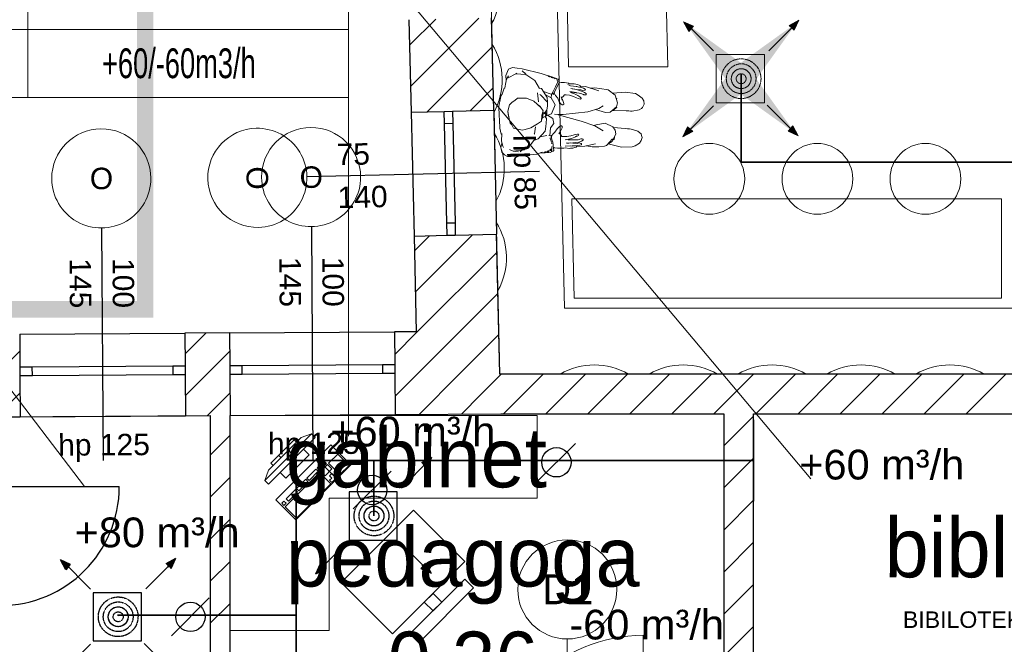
# Model space of a CAD drawing. Header units: millimetres. Extents: x -40063 to 512011, y 350190 to 687060.
# Tile 74 of 256: x 154459 to 160420, y 466942 to 470722. Entities that reach past the tile are written whole.
import ezdxf

# ---------------------------------------------------------------- set-up
doc = ezdxf.new("R2010")
doc.units = ezdxf.units.MM
doc.linetypes.add('DASHDOT', pattern=[1, 0.5, -0.25, 0, -0.25])
doc.linetypes.add('DASHED', pattern=[0.75, 0.5, -0.25])
doc.layers.get('0').update_dxf_attribs({"color": 8})
for name, color, linetype, lineweight in [('AP_nawiew N1', 5, 'Continuous', 35), ('AP_nawiew N2', 4, 'Continuous', 35), ('FLUID-BILANSE', 150, 'Continuous', 18), ('J_zakres opracowania', 226, 'DASHDOT', 30)]:
    doc.layers.add(name, color=color, linetype=linetype, lineweight=lineweight)
for name, color, linetype in [('Elementy Modelu - Strefy', 8, 'Continuous'), ('IS_opisy', 7, 'Continuous'), ('IS_urządzenia', 7, 'Continuous'), ('J_opis pomieszczeń', 8, 'Continuous'), ('Konstrukcja - Ściany zew', 8, 'Continuous'), ('Opisy - Teksty', 8, 'Continuous'), ('Wnętrze - Umeblowanie', 8, 'Continuous'), ('X_ref', 8, 'Continuous')]:
    doc.layers.add(name, color=color, linetype=linetype)
doc.styles.add('ARIAL NARROW', font='ARIALN.TTF', dxfattribs={"width": 0.8})
doc.styles.add('FDBES', font='simplex.shx')
doc.styles.add('GENERATED_STYLE_1', font='arial.ttf')
doc.styles.add('GENERATED_STYLE_2', font='txt')
doc.styles.add('Schedule-Header', font='arial.ttf')
doc.dimstyles.new('FDBES', dxfattribs={"dimscale": 50, "dimtxt": 4, "dimasz": 2.5, "dimexe": 0.8, "dimexo": 2, "dimgap": 1, "dimtad": 1, "dimdsep": 46, "dimtxsty": 'FDBES', "dimcen": 2.5, "dimclrd": 4, "dimclre": 5, "dimadec": 0, "dimazin": 0, "dimtfac": 1, "dimtmove": 0, "dimatfit": 3, "dimfxl": 1, "dimarcsym": 0})

# ---------------------------------------------------------------- blocks, each defined once
blk = doc.blocks.new('A$C641D9A09')
at = {"layer": 'IS_urządzenia', "color": 7}
blk.add_line((0, 0), (228.9, 228.9), dxfattribs=at)
blk.add_circle((114.4, 114.4), 88.9, dxfattribs=at)
blk = doc.blocks.new('A$C652FA4B4')
blk.add_blockref('A$C641D9A09', (0, 0))
blk = doc.blocks.new('fdgdfg')
at = {"layer": 'Elementy Modelu - Strefy', "linetype": 'Continuous', "lineweight": 0}
for p, q in [((-186460.5, 466239.9), (-186316.2, 460139.9)), ((-188070.2, 459888.8), (-189340.3, 459880.7))]:
    blk.add_line(p, q, dxfattribs=at)
at = {"layer": 'Elementy Modelu - Strefy', "color": 8, "linetype": 'Continuous', "lineweight": 0}
for p, q in [((-186316.2, 460139.9), (-181300.3, 460139.9)), ((-188070.2, 457519.9), (-188070.2, 459888.8)), ((-187950.2, 459889.5), (-186950.2, 459895.8)), ((-187950.2, 457639.9), (-187950.2, 459889.5)), ((-186950.2, 459895.8), (-184960.3, 459899.9)), ((-184960.3, 459899.9), (-184960.3, 457639.9)), ((-181300.3, 459899.9), (-184780.3, 459899.9)), ((-184780.3, 459899.9), (-184780.3, 457499.9))]:
    blk.add_line(p, q, dxfattribs=at)
at = {"layer": 'Konstrukcja - Ściany zew', "linetype": 'Continuous', "lineweight": 13}
for p, q in [((-186028.6, 464895.4), (-185925.5, 460539.9)), ((-185968.6, 464896.9), (-185900.1, 461999.7)), ((-185368.8, 464911.1), (-185299.9, 461999.7))]:
    blk.add_line(p, q, dxfattribs=at)
at = {"layer": 'Konstrukcja - Ściany zew', "linetype": 'Continuous'}
for p, q in [((-186867.1, 462284.9), (-186853.8, 461725)), ((-186863.4, 462130.2), (-186704.9, 462288.7)), ((-186857.5, 461881.5), (-186444.2, 462294.9)), ((-186354, 461736.9), (-186367.2, 462296.7)), ((-186757.2, 461727.3), (-186363.1, 462121.4)), ((-186496.5, 461733.5), (-186357.2, 461872.8)), ((-186853.8, 461725), (-186653.9, 461729.8)), ((-186853.8, 461725), (-186836.1, 460975.2)), ((-186653.9, 461729.8), (-186603.9, 461730.9)), ((-186653.9, 461729.8), (-186603.9, 461730.9)), ((-186652.1, 461654.8), (-186653.9, 461729.8)), ((-186603.9, 461730.9), (-186354, 461736.9)), ((-186603.9, 461730.9), (-186602.1, 461656)), ((-186354, 461736.9), (-186336.2, 460987.1)), ((-186602.1, 461656), (-186652.1, 461654.8)), ((-186637.9, 461055), (-186652.1, 461654.8)), ((-186602.1, 461656), (-186587.9, 461056.1)), ((-187484.6, 461335), (-186076.9, 461368.3)), ((-186637.9, 461055), (-186587.9, 461056.1)), ((-186636.1, 460980), (-186637.9, 461055)), ((-186587.9, 461056.1), (-186586.2, 460981.2)), ((-188727.4, 461024.5), (-188718.5, 459616.4)), ((-187457.4, 461032.5), (-187448.5, 459624.4)), ((-186586.2, 460981.2), (-186336.2, 460987.1)), ((-186316.2, 460139.9), (-186336.2, 460987.1)), ((-186836.1, 460975.2), (-186636.1, 460980)), ((-186836.1, 460975.2), (-186822.4, 460396.7)), ((-186834, 460886.8), (-186743.4, 460977.4)), ((-186828.1, 460638.2), (-186482.7, 460983.6)), ((-186636.1, 460980), (-186586.2, 460981.2)), ((-186636.1, 460980), (-186586.2, 460981.2)), ((-186818.7, 460393), (-186333.6, 460878.1)), ((-186689.5, 460267.7), (-186327.8, 460629.4)), ((-187953.4, 460389.5), (-186953.4, 460395.8)), ((-186822.4, 460396.7), (-186953.4, 460395.8)), ((-186953.4, 460395.8), (-186952.1, 460195.8)), ((-186952.5, 460259.2), (-186818.7, 460393)), ((-189223.4, 460381.5), (-188223.4, 460387.8)), ((-189223.4, 460381.5), (-189222.1, 460181.5)), ((-187953.4, 460389.5), (-188223.4, 460387.8)), ((-188223.4, 460387.8), (-188222.1, 460187.8)), ((-188222.6, 460261.9), (-188095.9, 460388.6)), ((-187953.4, 460389.5), (-187952.1, 460189.5)), ((-186560.3, 460142.3), (-186321.9, 460380.7)), ((-189570.5, 459932.2), (-189222.7, 460280)), ((-188221, 460009), (-187952.7, 460277.3)), ((-186950.9, 460006.2), (-186689.5, 460267.7)), ((-189147.1, 460182), (-189222.1, 460181.5)), ((-189222.1, 460181.5), (-189221.8, 460131.5)), ((-189222.1, 460181.5), (-189221.8, 460131.5)), ((-188297.1, 460187.3), (-189147.1, 460182)), ((-189146.8, 460132), (-189147.1, 460182)), ((-188222.1, 460187.8), (-188297.1, 460187.3)), ((-188297.1, 460187.3), (-188296.8, 460137.3)), ((-188222.1, 460187.8), (-188221.8, 460137.8)), ((-188222.1, 460187.8), (-188221.8, 460137.8)), ((-187877.1, 460190), (-187952.1, 460189.5)), ((-187952.1, 460189.5), (-187951.8, 460139.5)), ((-187952.1, 460189.5), (-187951.8, 460139.5)), ((-187027.1, 460195.4), (-187877.1, 460190)), ((-187876.8, 460140), (-187877.1, 460190)), ((-186952.1, 460195.8), (-187027.1, 460195.4)), ((-187027.1, 460195.4), (-187026.8, 460145.4)), ((-186952.1, 460195.8), (-186951.8, 460145.8)), ((-186952.1, 460195.8), (-186951.8, 460145.8)), ((-189221.8, 460131.5), (-189146.8, 460132)), ((-189221.8, 460131.5), (-189220.2, 459881.5)), ((-189146.8, 460132), (-188296.8, 460137.3)), ((-188296.8, 460137.3), (-188221.8, 460137.8)), ((-188221.8, 460137.8), (-188220.2, 459887.8)), ((-187951.8, 460139.5), (-187876.8, 460140)), ((-187951.8, 460139.5), (-187950.2, 459889.5)), ((-187876.8, 460140), (-187026.8, 460145.4)), ((-187026.8, 460145.4), (-186951.8, 460145.8)), ((-186951.8, 460145.8), (-186950.2, 459895.8)), ((-186805.9, 459896.7), (-186560.3, 460142.3)), ((-186431.1, 460016.9), (-186316, 460132.1)), ((-181300.3, 460139.9), (-186316.2, 460139.9)), ((-186316, 460132.1), (-186308.2, 460139.9)), ((-186293.6, 459899.9), (-186053.6, 460139.9)), ((-186039, 459899.9), (-185799, 460139.9)), ((-185784.5, 459899.9), (-185544.5, 460139.9)), ((-185529.9, 459899.9), (-185289.9, 460139.9)), ((-185275.4, 459899.9), (-185035.4, 460139.9)), ((-185020.8, 459899.9), (-184780.8, 460139.9)), ((-184766.3, 459899.9), (-184526.3, 460139.9)), ((-184511.7, 459899.9), (-184271.7, 460139.9)), ((-184257.1, 459899.9), (-184017.1, 460139.9)), ((-184002.6, 459899.9), (-183762.6, 460139.9)), ((-183748, 459899.9), (-183508, 460139.9)), ((-183493.5, 459899.9), (-183253.5, 460139.9)), ((-189367.6, 459880.6), (-189221.1, 460027.1)), ((-188086.7, 459888.7), (-187951.1, 460024.3)), ((-186549.7, 459898.4), (-186431.1, 460016.9)), ((-189570.2, 459879.3), (-189220.2, 459881.5)), ((-189220.2, 459881.5), (-188220.2, 459887.8)), ((-188220.2, 459887.8), (-188070.2, 459888.8)), ((-188070.2, 459888.8), (-188070.2, 457519.9)), ((-187950.2, 459889.5), (-186950.2, 459895.8)), ((-187950.2, 457639.9), (-187950.2, 459889.5)), ((-186950.2, 459895.8), (-186310.5, 459899.9)), ((-186310.5, 459899.9), (-184960.3, 459899.9)), ((-184960.3, 459899.9), (-184960.3, 457639.9)), ((-184960.3, 459705.9), (-184780.3, 459885.9)), ((-184780.3, 457499.9), (-184780.3, 459899.9)), ((-184780.3, 459899.9), (-181300.3, 459899.9)), ((-188070.2, 459650.6), (-187950.2, 459770.6)), ((-184960.3, 459451.3), (-184780.3, 459631.3)), ((-188070.2, 459396.1), (-187950.2, 459516.1)), ((-189340.3, 459459.9), (-188620.3, 459459.9)), ((-184960.3, 459196.8), (-184780.3, 459376.8)), ((-188070.2, 459141.5), (-187950.2, 459261.5)), ((-184960.3, 458942.2), (-184780.3, 459122.2)), ((-188070.2, 458886.9), (-187950.2, 459006.9)), ((-184960.3, 458687.6), (-184780.3, 458867.6)), ((-188070.2, 458632.4), (-187950.2, 458752.4)), ((-184960.3, 458433.1), (-184780.3, 458613.1))]:
    blk.add_line(p, q, dxfattribs=at)
at = {"layer": 'Konstrukcja - Ściany zew', "color": 8, "linetype": 'Continuous', "lineweight": 13}
for p, q in [((-185900.1, 461999.7), (-185299.9, 461999.7)), ((-185881.1, 461199.9), (-183279.9, 461199.9)), ((-185881.1, 461199.9), (-185866.9, 460599.9)), ((-183279.9, 461199.9), (-183279.9, 460599.9)), ((-185866.9, 460599.9), (-183279.9, 460599.9)), ((-185925.5, 460539.9), (-181300.3, 460539.9)), ((-185448.3, 457639.9), (-185448.3, 458559.9)), ((-185908.3, 458537.6), (-185908.3, 456919.9))]:
    blk.add_line(p, q, dxfattribs=at)
for centre in [(-185048.4, 461321.8), (-184394.5, 461321.8), (-183740.5, 461321.8)]:
    blk.add_circle(centre, 214.1, dxfattribs=at)
for centre, radius, start, end in [((-186723.9, 462458.7), 408.9, 330.97391, 31.73765), ((-186711.1, 461920.5), 408.9, 330.97391, 31.73765), ((-186698.4, 461382.4), 408.9, 330.97391, 31.73765), ((-186685.7, 460844.3), 408.9, 330.97391, 31.73765), ((-185745.1, 459787.1), 408.9, 59.61813, 120.38187), ((-185206.8, 459787.1), 408.9, 59.61813, 120.38187), ((-184668.6, 459787.1), 408.9, 59.61813, 120.38187), ((-184130.3, 459787.1), 408.9, 59.61813, 120.38187), ((-183592, 459787.1), 408.9, 59.61813, 120.38187), ((-185908.3, 458837.6), 300, 0, 180), ((-185908.3, 458837.6), 300, 180, 0), ((-185448.3, 457639.9), 920, 90, 180)]:
    blk.add_arc(centre, radius, start, end, dxfattribs=at)
at = {"layer": 'Konstrukcja - Ściany zew', "color": 251, "linetype": 'Continuous', "lineweight": 13}
for centre, start, end in [((-188729.3, 461324.5), 0.36185, 180.36185), ((-187784.6, 461327.9), 91.35578, 271.35578), ((-187784.6, 461327.9), 271.35578, 91.35578), ((-187459.3, 461332.5), 0.36185, 180.36185), ((-188729.3, 461324.5), 180.36185, 0.36185), ((-187459.3, 461332.5), 180.36185, 0.36185)]:
    blk.add_arc(centre, 300, start, end, dxfattribs=at)
at = {"layer": 'Konstrukcja - Ściany zew', "linetype": 'Continuous'}
blk.add_arc((-189340.3, 459459.9), 720, 270, 0, dxfattribs=at)
at = {"layer": 'Wnętrze - Umeblowanie', "color": 8, "linetype": 'Continuous', "lineweight": 13}
for p, q in [((-186280.8, 461947.5), (-186263.4, 461986.5)), ((-186278.6, 461917.1), (-186280.8, 461947.5)), ((-186264.8, 461945.3), (-186277.3, 461925.9)), ((-186267.2, 461932.2), (-186220.4, 461958.2)), ((-186263.4, 461986.5), (-186239.1, 461995.3)), ((-186212.4, 461992.5), (-186239.1, 461995.3)), ((-186214.6, 461960.7), (-186220.4, 461958.2)), ((-186220.4, 461958.2), (-186159.4, 461952.8)), ((-186212.4, 461992.5), (-186181.8, 461986.9)), ((-186067.3, 461958.9), (-186181.8, 461986.9)), ((-186161.6, 461957.7), (-186180.9, 461975.1)), ((-186164.5, 461966.3), (-186159.3, 461954)), ((-186161.6, 461957.7), (-186158, 461951.9)), ((-186105.8, 461917.6), (-186159.4, 461952.8)), ((-186067.3, 461958.9), (-185972.9, 461930)), ((-186023.1, 461944.3), (-186023.6, 461944.2)), ((-186023.6, 461944.2), (-186023.4, 461943.8)), ((-186023.4, 461943.8), (-186022.9, 461943)), ((-186023.1, 461944.3), (-186021.8, 461944.5)), ((-186021.2, 461941.8), (-186022.9, 461943)), ((-186021.8, 461944.5), (-186019.8, 461944.1)), ((-186021.5, 461943.6), (-186019.3, 461942.4)), ((-186021.2, 461941.8), (-186016.9, 461940)), ((-186016.9, 461943.2), (-186019.8, 461944.1)), ((-186016.5, 461941.3), (-186019.3, 461942.4)), ((-186014.6, 461942), (-186016.9, 461943.2)), ((-186015.2, 461941.2), (-186016.5, 461941.3)), ((-186014.6, 461942), (-186013.2, 461940.5)), ((-186013.1, 461940), (-186013.2, 461940.5)), ((-186285.5, 461871.3), (-186282.3, 461893.8)), ((-186282.3, 461893.8), (-186277.3, 461925.9)), ((-186076.8, 461869.1), (-186105.8, 461917.6)), ((-186014.8, 461939.9), (-186016.9, 461940)), ((-186013.7, 461939.8), (-186015.3, 461940)), ((-186013.7, 461939.8), (-186013.1, 461940)), ((-186005.8, 461938.5), (-186006.4, 461938.2)), ((-186006.4, 461938.2), (-186005.7, 461937)), ((-186004.6, 461938.7), (-186005.8, 461938.5)), ((-186005.7, 461937), (-186005.1, 461936.4)), ((-186004.1, 461935.8), (-186005.1, 461936.4)), ((-186002.4, 461938.5), (-186004.6, 461938.7)), ((-186004.4, 461937.6), (-186000.8, 461935.9)), ((-186004.1, 461935.8), (-186001.2, 461934.6)), ((-186002.4, 461938.5), (-185997.7, 461936.5)), ((-186001.2, 461934.6), (-185999.5, 461934.2)), ((-185997.9, 461934), (-185999.5, 461934.2)), ((-185998.9, 461936.8), (-185996.6, 461936)), ((-185996.4, 461934.2), (-185997.9, 461934)), ((-185997.3, 461936.2), (-185997.7, 461936.5)), ((-185996.6, 461936), (-185995.7, 461935.1)), ((-185996.4, 461934.2), (-185996.2, 461934.3)), ((-185996.2, 461934.3), (-185995.7, 461935.1)), ((-185989.9, 461934), (-185990.5, 461933.9)), ((-185990.5, 461933.9), (-185990.5, 461933)), ((-185988.8, 461931), (-185990.5, 461933)), ((-185987.7, 461933.6), (-185989.9, 461934)), ((-185988.8, 461931), (-185984.8, 461928.3)), ((-185982.6, 461930.7), (-185987.7, 461933.6)), ((-185984.8, 461928.3), (-185982, 461927.5)), ((-185982.6, 461930.7), (-185981.3, 461929.3)), ((-185981.5, 461927.4), (-185982, 461927.5)), ((-185980.9, 461927.5), (-185981.5, 461927.4)), ((-185981.3, 461929.3), (-185980.8, 461928)), ((-185980.8, 461928), (-185980.9, 461927.5)), ((-185980.4, 461878.4), (-185965.8, 461909.3)), ((-185973.1, 461872.9), (-185961.6, 461895.3)), ((-185965.8, 461909.3), (-185972.9, 461930)), ((-185962.1, 461924.2), (-185972.2, 461927.9)), ((-185962.1, 461924.2), (-185957.5, 461905)), ((-185961.6, 461895.3), (-185957.5, 461905)), ((-185945, 461904.9), (-185958, 461907.2)), ((-185957.4, 461905), (-185957.5, 461905)), ((-185957.5, 461905), (-185957.4, 461905)), ((-185945, 461904.9), (-185924.3, 461904.4)), ((-185901.5, 461900), (-185924.3, 461904.4)), ((-185905.4, 461892.6), (-185889.1, 461885.3)), ((-185894.8, 461897.4), (-185901.5, 461900)), ((-185900.2, 461896.9), (-185900.2, 461896.9)), ((-185894.8, 461897.4), (-185867.3, 461897.2)), ((-185889.1, 461885.3), (-185853.9, 461880.3)), ((-185868.9, 461882.4), (-185868, 461882.4)), ((-185868, 461882.4), (-185851.3, 461880.5)), ((-185867.3, 461897.2), (-185846.7, 461892.2)), ((-185836.1, 461888), (-185846.7, 461892.2)), ((-185827.5, 461883.9), (-185836.1, 461888)), ((-185827.8, 461880.2), (-185827.5, 461883.9)), ((-185827.5, 461882.8), (-185797.5, 461881)), ((-185797.5, 461881), (-185717.4, 461853.5)), ((-186307.9, 461825.8), (-186312.8, 461809.1)), ((-186307.9, 461825.8), (-186303.1, 461834.5)), ((-186290.4, 461870.5), (-186303.1, 461834.6)), ((-186303.1, 461834.5), (-186303.1, 461834.6)), ((-186290.4, 461870.5), (-186285.5, 461871.3)), ((-186089.2, 461841.5), (-186089.2, 461841.5)), ((-186082, 461787.4), (-186089.2, 461841.5)), ((-186077.8, 461870.7), (-186064.4, 461869.1)), ((-186074.8, 461833), (-186071.2, 461829.8)), ((-186028, 461786), (-186071.2, 461829.8)), ((-186064.4, 461869.1), (-186029.7, 461814.8)), ((-186005.3, 461834.2), (-186052, 461849.7)), ((-186041.5, 461833.2), (-186005.8, 461811.9)), ((-186005.8, 461811.9), (-186004.5, 461834.6)), ((-186005.3, 461834.2), (-186001.8, 461835.9)), ((-186001.8, 461835.9), (-185993.8, 461851)), ((-186000.1, 461839.2), (-185990.5, 461833.2)), ((-185994.8, 461840.4), (-185994.1, 461841.9)), ((-185994.8, 461840.4), (-185994, 461839.7)), ((-185993.8, 461851), (-185980.4, 461878.4)), ((-185990.5, 461833.2), (-185985.2, 461846.3)), ((-185990.5, 461833.2), (-185988.7, 461842.2)), ((-185990.5, 461833.2), (-185988.2, 461835.4)), ((-185988.2, 461835.4), (-185988.4, 461838.3)), ((-185986.5, 461838.5), (-185988.2, 461835.4)), ((-185986.9, 461842.1), (-185979.9, 461826.2)), ((-185985.2, 461846.3), (-185981.4, 461856.7)), ((-185975.1, 461869), (-185983.5, 461850.7)), ((-185981.4, 461856.7), (-185973.1, 461872.9)), ((-185981.4, 461856.7), (-185981.4, 461856.7)), ((-185966.5, 461809.5), (-185979.9, 461826.2)), ((-185943.3, 461812.8), (-185932.2, 461822.6)), ((-185932.2, 461822.6), (-185926, 461831.1)), ((-185925.5, 461831.1), (-185929.2, 461826.6)), ((-185927.8, 461831), (-185915.5, 461831.2)), ((-185915.5, 461831.2), (-185895, 461828)), ((-185895, 461828), (-185870.5, 461820.4)), ((-185892.4, 461850.3), (-185892.4, 461850.3)), ((-185892.4, 461850.3), (-185853.3, 461845.2)), ((-185889.5, 461845.2), (-185865.3, 461836.7)), ((-185887.9, 461868.2), (-185852.6, 461861.7)), ((-185885.7, 461843.8), (-185884.3, 461845.7)), ((-185884.3, 461845.7), (-185853.9, 461843.3)), ((-185878.4, 461866.4), (-185877.9, 461866.8)), ((-185878.2, 461866.6), (-185878.2, 461866.4)), ((-185876.6, 461866.1), (-185878.2, 461866.6)), ((-185865.3, 461836.7), (-185844.4, 461826)), ((-185863.6, 461863.7), (-185853.1, 461863.4)), ((-185853.9, 461880.3), (-185822.9, 461874.3)), ((-185853.9, 461843.3), (-185835.7, 461840)), ((-185853.2, 461845.2), (-185853.3, 461845.2)), ((-185826, 461860.9), (-185853.1, 461863.4)), ((-185852.6, 461861.7), (-185816.6, 461850.8)), ((-185851.3, 461880.5), (-185838.1, 461877.2)), ((-185844.4, 461826), (-185833.1, 461818.6)), ((-185836.9, 461877), (-185829, 461878.2)), ((-185835.7, 461840), (-185825.5, 461838.3)), ((-185827.8, 461880.2), (-185829, 461878.2)), ((-185826, 461860.9), (-185813.7, 461856.2)), ((-185825.5, 461838.3), (-185810.9, 461831.9)), ((-185809.9, 461869.7), (-185822.9, 461874.3)), ((-185804.4, 461844.5), (-185816.6, 461850.8)), ((-185800.1, 461859), (-185813.7, 461856.2)), ((-185808.4, 461831), (-185810.9, 461831.9)), ((-185809.9, 461869.7), (-185799.4, 461865.4)), ((-185799.4, 461830.1), (-185808.4, 461831)), ((-185793.8, 461837.4), (-185804.4, 461844.5)), ((-185798.5, 461864), (-185800.1, 461859)), ((-185798.5, 461864), (-185799.4, 461865.4)), ((-185796.6, 461830.9), (-185799.4, 461830.1)), ((-185794.6, 461832.6), (-185796.6, 461830.9)), ((-185793.8, 461837.4), (-185794.6, 461832.6)), ((-185769.6, 461871.4), (-185742.4, 461871.9)), ((-185742.4, 461871.9), (-185710.5, 461868.3)), ((-185660.8, 461860.6), (-185710.5, 461868.3)), ((-185618, 461829.1), (-185660.8, 461860.6)), ((-185558.8, 461846.8), (-185632.1, 461839.5)), ((-185604.1, 461781), (-185618, 461829.1)), ((-185558.8, 461846.8), (-185494.9, 461837.6)), ((-185479.4, 461828.4), (-185494.9, 461837.6)), ((-185479.4, 461828.4), (-185455, 461809.1)), ((-186312.8, 461809.1), (-186321.9, 461762.4)), ((-186320, 461703.1), (-186321.9, 461762.4)), ((-186261.8, 461755.1), (-186257.6, 461768.9)), ((-186257.9, 461770.1), (-186257.8, 461768.4)), ((-186257.6, 461768.9), (-186242.7, 461786.7)), ((-186226.5, 461795.7), (-186242.7, 461786.7)), ((-186210, 461810.7), (-186226.5, 461795.7)), ((-186154.6, 461809.9), (-186210, 461810.7)), ((-186154.6, 461809.9), (-186110.4, 461792.8)), ((-186110.4, 461792.8), (-186069.5, 461752.8)), ((-186087.1, 461770), (-186077, 461762.8)), ((-186077, 461762.8), (-186074.5, 461761.7)), ((-186074.5, 461761.7), (-186070.8, 461758.6)), ((-186031.5, 461736.7), (-186028.8, 461763)), ((-186028, 461785.9), (-186029.7, 461814.8)), ((-186028.8, 461763), (-186028, 461785.9)), ((-186028, 461786), (-186028, 461785.9)), ((-185981.1, 461770.7), (-186005.8, 461811.9)), ((-186003.7, 461714.7), (-185981.1, 461770.7)), ((-185966.5, 461809.5), (-185957.3, 461788.6)), ((-185957.3, 461788.6), (-185947.9, 461776)), ((-185940.4, 461769.3), (-185947.9, 461776)), ((-185945.2, 461818.9), (-185938.8, 461798.4)), ((-185938.2, 461801.1), (-185941.5, 461806.9)), ((-185935.7, 461769.4), (-185940.4, 461769.3)), ((-185929.3, 461777.3), (-185938.2, 461801.1)), ((-185929.8, 461774.2), (-185935.7, 461769.4)), ((-185929.3, 461777.3), (-185929.8, 461774.2)), ((-185870.5, 461820.4), (-185852, 461811.7)), ((-185852, 461811.7), (-185842.4, 461807.5)), ((-185842.4, 461807.5), (-185828.8, 461804)), ((-185833.1, 461818.6), (-185825.5, 461812.5)), ((-185828.8, 461804), (-185826.6, 461805.1)), ((-185826.6, 461805.1), (-185824.2, 461807.5)), ((-185825.5, 461812.5), (-185824.1, 461810.1)), ((-185824.2, 461807.5), (-185824.1, 461810.1)), ((-185690.9, 461764.6), (-185718.3, 461747.9)), ((-185612.2, 461809.2), (-185609.3, 461807.2)), ((-185611, 461756.7), (-185604.1, 461781)), ((-185609.3, 461807.2), (-185609.6, 461800)), ((-185445.4, 461793.1), (-185455, 461809.1)), ((-185448.3, 461761.4), (-185442.4, 461773.9)), ((-185442.4, 461773.9), (-185445.4, 461793.1)), ((-186320, 461703.1), (-186320.2, 461700.7)), ((-186261.8, 461755.1), (-186267.9, 461728.7)), ((-186261.5, 461697.8), (-186267.9, 461728.7)), ((-186264.9, 461701.8), (-186267.9, 461728.7)), ((-186260.7, 461689.6), (-186264.9, 461701.8)), ((-186070.8, 461758.6), (-186064.8, 461747.1)), ((-186069.5, 461752.8), (-186053.7, 461733.8)), ((-186063.6, 461670.8), (-186063.2, 461706.8)), ((-186063.2, 461706.8), (-186053.7, 461733.8)), ((-186056.1, 461706.8), (-186057.4, 461698.3)), ((-186055, 461716.6), (-186056.1, 461706.8)), ((-186055.9, 461727.5), (-186054.6, 461722.3)), ((-186055.4, 461712.5), (-186053.8, 461711.7)), ((-186055.1, 461724.1), (-186051.1, 461722)), ((-186054.6, 461722.3), (-186055, 461716.6)), ((-186038.4, 461712.2), (-186051.1, 461722)), ((-186047.1, 461721.1), (-186031.5, 461736.7)), ((-186036.9, 461711.1), (-186047.1, 461721.1)), ((-186047.1, 461721.1), (-186047.1, 461721.1)), ((-186033.3, 461719.1), (-186042, 461726.2)), ((-186039.7, 461700.3), (-186038.4, 461712.2)), ((-186032.1, 461710.9), (-186036.9, 461701.1)), ((-186035.7, 461703.6), (-186003.7, 461714.7)), ((-186032.1, 461710.9), (-186033.3, 461719.1)), ((-186032.6, 461735.6), (-186032.1, 461710.9)), ((-185996.2, 461687.7), (-186027.9, 461706.3)), ((-185986.8, 461712.9), (-185962.9, 461710)), ((-185966.5, 461710.4), (-185933.8, 461711.3)), ((-185962.9, 461710), (-185823.6, 461671.7)), ((-185783.7, 461727.7), (-185933.8, 461711.3)), ((-185718.3, 461747.9), (-185783.7, 461727.7)), ((-185676.3, 461722.7), (-185736.8, 461742.2)), ((-185676.3, 461722.7), (-185649.5, 461724.8)), ((-185649.5, 461724.8), (-185611, 461756.7)), ((-185552.4, 461732.4), (-185636, 461736)), ((-185628.5, 461737.2), (-185634.7, 461737.1)), ((-185608.1, 461754.9), (-185628.5, 461737.2)), ((-185610.3, 461759.2), (-185608.1, 461754.9)), ((-185536.7, 461733), (-185552.4, 461732.4)), ((-185525.9, 461731.9), (-185536.7, 461733)), ((-185515.4, 461732), (-185525.9, 461731.9)), ((-185525.9, 461732), (-185525.9, 461731.9)), ((-185473.4, 461739.8), (-185515.4, 461732)), ((-185459.2, 461747.7), (-185473.4, 461739.8)), ((-185459.2, 461747.7), (-185452.2, 461753.5)), ((-185452.2, 461753.5), (-185448.3, 461761.4)), ((-186320.2, 461700.7), (-186319.3, 461680.8)), ((-186319.3, 461680.1), (-186319.3, 461680.8)), ((-186319.3, 461680.1), (-186319.3, 461679.4)), ((-186319.3, 461679.4), (-186317, 461628.2)), ((-186261.5, 461697.8), (-186258.9, 461672.3)), ((-186260.6, 461684.6), (-186259.9, 461682.4)), ((-186258.9, 461672.3), (-186243.1, 461647.5)), ((-186255.8, 461667.4), (-186253.2, 461658)), ((-186245.4, 461650.9), (-186253.2, 461658)), ((-186234.1, 461627.5), (-186246, 461652.1)), ((-186088.6, 461655), (-186129.2, 461630.4)), ((-186088.6, 461655), (-186063.6, 461670.8)), ((-186063.5, 461681.6), (-186060.3, 461686.9)), ((-186058, 461691.5), (-186060.3, 461686.9)), ((-186058, 461691.5), (-186057.4, 461698.3)), ((-186055.2, 461693.1), (-186057.9, 461692.8)), ((-186041.4, 461699.4), (-186055.2, 461693.1)), ((-186034.8, 461687.4), (-186043.3, 461698.5)), ((-186043.1, 461698.3), (-186036.9, 461701.1)), ((-186041.4, 461696.1), (-186041.7, 461698.9)), ((-186039.7, 461700.3), (-186041.4, 461699.4)), ((-186038.8, 461692.7), (-186039.3, 461700)), ((-186037.9, 461638.3), (-186035.8, 461658.2)), ((-186034.8, 461687.4), (-186035.8, 461658.2)), ((-186011, 461629.7), (-185990.1, 461656.9)), ((-185990.1, 461656.9), (-185996.2, 461687.7)), ((-185948.8, 461642.6), (-185950, 461641.7)), ((-185948.8, 461642.6), (-185944.2, 461641.9)), ((-185742, 461642.4), (-185823.6, 461671.7)), ((-185732.6, 461647.9), (-185750.6, 461645.4)), ((-185742, 461642.4), (-185691.2, 461612.7)), ((-185680, 461659), (-185732.6, 461647.9)), ((-185632.3, 461637.4), (-185680, 461659)), ((-186309.1, 461591.4), (-186317, 461628.2)), ((-186304.9, 461590.1), (-186309.1, 461591.4)), ((-186307.2, 461550.8), (-186304.5, 461596.7)), ((-186181.6, 461616), (-186234.1, 461627.5)), ((-186181.6, 461616), (-186163.5, 461620.9)), ((-186163.5, 461620.9), (-186129.2, 461630.4)), ((-186109.6, 461591.8), (-186106.2, 461594.4)), ((-186106.2, 461594.4), (-186100.5, 461636.4)), ((-186100.5, 461636.4), (-186100.5, 461636.4)), ((-186043.1, 461611), (-186084.1, 461563.2)), ((-186072.7, 461576.5), (-186032.6, 461583.8)), ((-186043.1, 461611), (-186037.9, 461638.3)), ((-186018.6, 461583.6), (-186020.7, 461585)), ((-186006.8, 461585.3), (-186018.9, 461583.8)), ((-186017.8, 461581.4), (-186018.6, 461583.6)), ((-186014.9, 461584.3), (-186011, 461629.7)), ((-186003.5, 461579.6), (-186006.8, 461585.3)), ((-186005.7, 461575), (-185995.7, 461591.6)), ((-185995.7, 461591.6), (-185983.6, 461603.6)), ((-185983.6, 461603.6), (-185969.7, 461623.8)), ((-185957.2, 461637), (-185969.7, 461623.8)), ((-185949.7, 461611.1), (-185960.3, 461594.2)), ((-185957.2, 461637), (-185950, 461641.7)), ((-185956.7, 461600), (-185947.9, 461588.6)), ((-185949.7, 461611.1), (-185939.8, 461631)), ((-185942, 461578), (-185947.9, 461588.6)), ((-185944.2, 461641.9), (-185939.6, 461637.7)), ((-185939.7, 461632.9), (-185939.8, 461631)), ((-185939.7, 461632.9), (-185939.6, 461637.7)), ((-185911.6, 461578.1), (-185886.4, 461582.6)), ((-185866.6, 461588.9), (-185886.4, 461582.6)), ((-185846.8, 461593), (-185866.6, 461588.9)), ((-185840.9, 461584.3), (-185849.3, 461580.1)), ((-185846.8, 461593), (-185843, 461593.1)), ((-185843, 461593.1), (-185840.4, 461591.3)), ((-185840.9, 461584.3), (-185838.7, 461588)), ((-185840.4, 461591.3), (-185838.7, 461588)), ((-185613.7, 461593.7), (-185635.9, 461547.8)), ((-185619.4, 461616), (-185632.3, 461637.4)), ((-185629.4, 461632.5), (-185558.9, 461626.8)), ((-185619.4, 461616), (-185613.7, 461593.7)), ((-185618.7, 461613.3), (-185617, 461611.4)), ((-185617, 461611.4), (-185617.9, 461610.1)), ((-185558.9, 461626.8), (-185543.5, 461624.3)), ((-185543.5, 461624.3), (-185532.6, 461624)), ((-185532.6, 461624), (-185522.2, 461622.6)), ((-185532.6, 461624), (-185532.6, 461624)), ((-185522.2, 461622.6), (-185481.5, 461609.6)), ((-185481.5, 461609.6), (-185468.4, 461600.1)), ((-185462.1, 461593.5), (-185468.4, 461600.1)), ((-185459.3, 461585.1), (-185462.1, 461593.5)), ((-185454.9, 461572.1), (-185459.3, 461585.1)), ((-186305.4, 461536.7), (-186310.4, 461511.6)), ((-186307.2, 461550.8), (-186299.3, 461519)), ((-186304.5, 461539.9), (-186305.4, 461536.7)), ((-186169.3, 461496.9), (-186131.8, 461527.2)), ((-186131.8, 461527.2), (-186103.9, 461562.5)), ((-186101, 461557.9), (-186107.3, 461558.1)), ((-186084.1, 461563.2), (-186101, 461557.9)), ((-186012.6, 461567.8), (-186013.6, 461570.5)), ((-186004.6, 461543.4), (-186012.6, 461567.8)), ((-186004.2, 461569.9), (-186006.9, 461579.2)), ((-186005.5, 461582.1), (-186006.7, 461578.5)), ((-186002.1, 461559.7), (-186004.2, 461569.9)), ((-186003, 461538.8), (-186003.6, 461540.6)), ((-186003.3, 461578.9), (-186003.5, 461579.6)), ((-186002.7, 461533.9), (-186003, 461538.8)), ((-185995, 461543.9), (-186002.1, 461559.7)), ((-185995, 461543.9), (-185992.4, 461506.3)), ((-185994.8, 461543.1), (-185995, 461543.9)), ((-185994.8, 461543.1), (-185995, 461542.9)), ((-185942, 461578), (-185931.4, 461577.9)), ((-185931.4, 461577.9), (-185911.6, 461578.1)), ((-185882.3, 461566.2), (-185921.4, 461558.1)), ((-185915.8, 461537.6), (-185874.4, 461539.2)), ((-185907.4, 461536.7), (-185905.1, 461538)), ((-185904.5, 461561.6), (-185902.6, 461558.7)), ((-185873.4, 461557.6), (-185902.6, 461558.7)), ((-185902.5, 461537.7), (-185898.1, 461538.3)), ((-185900.9, 461537.9), (-185900.9, 461538.2)), ((-185889.7, 461564.7), (-185883.6, 461565.6)), ((-185874.6, 461537.5), (-185886.1, 461538.8)), ((-185862.6, 461573.1), (-185883.6, 461565.6)), ((-185874.6, 461537.5), (-185848.1, 461536.3)), ((-185839.4, 461544), (-185874.4, 461539.2)), ((-185843.4, 461558.8), (-185873.4, 461557.6)), ((-185849.3, 461580.1), (-185862.6, 461573.1)), ((-185858.8, 461575.4), (-185862.6, 461573.1)), ((-185858.8, 461575.4), (-185849.9, 461582.5)), ((-185848.1, 461536.3), (-185835.1, 461539.4)), ((-185846.6, 461522.8), (-185832.5, 461526.1)), ((-185825.6, 461563.8), (-185843.4, 461558.8)), ((-185823.1, 461549.9), (-185839.4, 461544)), ((-185835.1, 461539.4), (-185827, 461536.2)), ((-185832.5, 461526.1), (-185822.2, 461528.3)), ((-185831.3, 461537.5), (-185831.3, 461537.5)), ((-185824.5, 461535.5), (-185831.3, 461537.5)), ((-185825.6, 461563.8), (-185817.5, 461563.6)), ((-185821.4, 461534), (-185824.5, 461535.5)), ((-185823.1, 461549.9), (-185813.1, 461555.3)), ((-185822.2, 461528.3), (-185821.5, 461532)), ((-185821.4, 461534), (-185821.5, 461532)), ((-185817.5, 461563.6), (-185815, 461562.6)), ((-185813.1, 461560.2), (-185815, 461562.6)), ((-185813.1, 461555.3), (-185813.1, 461560.2)), ((-185802.6, 461519.9), (-185737.4, 461534.2)), ((-185635, 461563.8), (-185671, 461522.9)), ((-185663.5, 461531.4), (-185635.9, 461547.8)), ((-185661.3, 461532.7), (-185579.5, 461514)), ((-185624.6, 461559.6), (-185632, 461555.8)), ((-185623.5, 461573.4), (-185624.6, 461559.6)), ((-185471.8, 461538.7), (-185498.4, 461522.5)), ((-185471.8, 461538.7), (-185460.3, 461553.3)), ((-185460.3, 461553.3), (-185454.9, 461572.1)), ((-186310.4, 461511.6), (-186305.4, 461482.3)), ((-186305.4, 461482.3), (-186289.3, 461467.9)), ((-186294, 461511.9), (-186299.3, 461519)), ((-186289.3, 461467.9), (-186269.8, 461457)), ((-186257.9, 461498.5), (-186236.3, 461489)), ((-186248.5, 461457.2), (-186153.3, 461464.5)), ((-186236.3, 461489), (-186169.3, 461496.9)), ((-186236.3, 461489), (-186203.5, 461486.2)), ((-186187.6, 461490.6), (-186193, 461485.5)), ((-186188.9, 461489.4), (-186189.4, 461488.3)), ((-186182.5, 461495.3), (-186187.6, 461490.6)), ((-186093.2, 461471.3), (-186153.3, 461464.5)), ((-186093.2, 461471.3), (-186060.5, 461482.3)), ((-186047.3, 461479.2), (-186072.4, 461478.3)), ((-186048.1, 461480.2), (-186047.8, 461481.1)), ((-186048.1, 461480.2), (-186047.8, 461479.5)), ((-186047.8, 461481.1), (-186045.3, 461483.5)), ((-186046.9, 461479), (-186047.8, 461479.5)), ((-186046.9, 461479), (-186045.4, 461478.9)), ((-186044.6, 461478.9), (-186045.4, 461478.9)), ((-186043.6, 461484.4), (-186045.3, 461483.5)), ((-186044.6, 461478.9), (-186041.6, 461479.6)), ((-186043.6, 461484.4), (-186041.7, 461484.9)), ((-186011.2, 461480.5), (-186042.6, 461479.4)), ((-186041.7, 461484.9), (-186039.9, 461485.2)), ((-186041.6, 461479.6), (-186039, 461481.1)), ((-186039.2, 461485.2), (-186039.9, 461485.2)), ((-186038.4, 461485.1), (-186039.2, 461485.2)), ((-186038.3, 461481.7), (-186039, 461481.1)), ((-186038.4, 461485.1), (-186037.4, 461484.7)), ((-186038.3, 461481.7), (-186037.3, 461482.8)), ((-186037.4, 461484.7), (-186037, 461483.9)), ((-186037.3, 461482.8), (-186037, 461483.9)), ((-186030.3, 461483.4), (-186030.2, 461484.7)), ((-186030.3, 461483.4), (-186029.5, 461483)), ((-186030.2, 461484.7), (-186029.7, 461485.4)), ((-186027, 461488.5), (-186029.7, 461485.4)), ((-186027.1, 461483.2), (-186029.5, 461483)), ((-186026.4, 461483.4), (-186027.1, 461483.2)), ((-186027, 461488.5), (-186023.9, 461490.4)), ((-186024.5, 461484.3), (-186026.4, 461483.4)), ((-186024.5, 461484.3), (-186022.5, 461485.3)), ((-186023.9, 461490.4), (-186022, 461491.1)), ((-186022.5, 461485.3), (-186021, 461487)), ((-186022, 461491.1), (-186020.3, 461491)), ((-186019.8, 461488.4), (-186021, 461487)), ((-186021, 461487), (-186020.5, 461487.6)), ((-186020.5, 461487.6), (-186019.4, 461489.2)), ((-186020.3, 461491), (-186019.5, 461490.6)), ((-186019.4, 461489.2), (-186019.8, 461488.4)), ((-186019.4, 461489.2), (-186019.5, 461490.6)), ((-186013.8, 461494.1), (-186013.5, 461495.2)), ((-186013.5, 461493.4), (-186013.8, 461494.1)), ((-186012.7, 461497), (-186013.5, 461495.2)), ((-186011.4, 461493.6), (-186013.5, 461493.4)), ((-186012.7, 461497), (-186010.1, 461499.8)), ((-186012.7, 461496.9), (-186012.7, 461497)), ((-186012, 461493.6), (-186011.3, 461493.5)), ((-186011.3, 461493.5), (-186009.6, 461494.2)), ((-186003.2, 461485.1), (-186011.2, 461480.5)), ((-186008.7, 461500.8), (-186010.1, 461499.8)), ((-186009.6, 461494.2), (-186007.6, 461495.4)), ((-186006.6, 461501.7), (-186008.7, 461500.8)), ((-186007.6, 461495.4), (-186005.3, 461497.7)), ((-186006.1, 461496.6), (-186007.6, 461495.4)), ((-186005.2, 461502), (-186006.6, 461501.7)), ((-186006.1, 461496.6), (-186005.4, 461497.6)), ((-186005.3, 461497.7), (-186004.9, 461498.4)), ((-186004.3, 461501.8), (-186005.2, 461502)), ((-186004.9, 461498.4), (-186003.9, 461500.6)), ((-186004.3, 461501.8), (-186003.9, 461501)), ((-186003.9, 461501), (-186003.9, 461500.6)), ((-186001.3, 461510.1), (-186003.2, 461485.1)), ((-185993.8, 461488.9), (-186002.9, 461489)), ((-186001.3, 461510.1), (-186001.7, 461516.9)), ((-185990.6, 461493.9), (-185993.8, 461488.9)), ((-185984.8, 461511.1), (-185992.7, 461509.6)), ((-185992.4, 461506.3), (-185990.6, 461495.6)), ((-185990.6, 461493.9), (-185990.6, 461495.6)), ((-185967.7, 461506.9), (-185990.2, 461510.1)), ((-185967.7, 461506.9), (-185929.9, 461507.5)), ((-185921.4, 461509.1), (-185929.9, 461507.5)), ((-185921.4, 461509.1), (-185894.4, 461506)), ((-185920.6, 461518.9), (-185876.3, 461521.4)), ((-185889.9, 461506.6), (-185894.4, 461506)), ((-185875.7, 461520.4), (-185890.6, 461520.6)), ((-185874, 461507.7), (-185889.9, 461506.6)), ((-185877.9, 461521.4), (-185876.5, 461521.4)), ((-185872.7, 461521.6), (-185876.5, 461521.4)), ((-185846.6, 461522.8), (-185876.3, 461521.4)), ((-185876.3, 461521.4), (-185876.3, 461521.4)), ((-185861.3, 461521.7), (-185875.7, 461520.4)), ((-185874, 461507.7), (-185863.1, 461510.8)), ((-185863.1, 461510.8), (-185853, 461513.6)), ((-185852.3, 461519), (-185861.3, 461521.7)), ((-185853, 461513.6), (-185851.8, 461516.7)), ((-185852.3, 461515.5), (-185802.6, 461519.9)), ((-185851.8, 461516.7), (-185852.3, 461519)), ((-185794.9, 461521.6), (-185757.4, 461516)), ((-185757.4, 461516), (-185717.8, 461515)), ((-185717.8, 461515), (-185682.2, 461520.3)), ((-185671, 461522.9), (-185682.2, 461520.3)), ((-185514.9, 461515.3), (-185579.5, 461514)), ((-185514.9, 461515.3), (-185498.4, 461522.5)), ((-186248.5, 461457.2), (-186269.8, 461457)), ((-187950.2, 459889.5), (-187950.2, 458589.5)), ((-186089.9, 459889.5), (-187950.2, 459889.5)), ((-186089.9, 459389.5), (-186089.9, 459889.5)), ((-187456.3, 459778.4), (-187739.1, 459495.6)), ((-187717.9, 459474.4), (-187435.1, 459757.2)), ((-187717.9, 459559.2), (-187519.9, 459757.2)), ((-187562.4, 459743.1), (-187703.8, 459601.7)), ((-187548.2, 459728.9), (-187562.4, 459743.1)), ((-187456.3, 459778.4), (-187519.9, 459757.2)), ((-187435.1, 459757.2), (-187456.3, 459778.4)), ((-187689.6, 459587.5), (-187548.2, 459728.9)), ((-187339.6, 459711.3), (-187672, 459378.9)), ((-187505.8, 459686.5), (-187647.2, 459545.1)), ((-187595.3, 459681.8), (-187609.5, 459695.9)), ((-187470.4, 459651.1), (-187505.8, 459686.5)), ((-187219.4, 459591), (-187339.6, 459711.3)), ((-187642.5, 459634.6), (-187656.6, 459648.8)), ((-187611.8, 459509.7), (-187470.4, 459651.1)), ((-187298.3, 459656.1), (-187353.7, 459600.7)), ((-187229.8, 459587.5), (-187298.3, 459656.1)), ((-187739.1, 459495.6), (-187717.9, 459559.2)), ((-187703.8, 459601.7), (-187689.6, 459587.5)), ((-187551.7, 459258.7), (-187219.4, 459591)), ((-187429.7, 459565.9), (-187485.1, 459510.5)), ((-187416, 459552.2), (-187429.7, 459565.9)), ((-187381.2, 459614.4), (-187422.8, 459572.8)), ((-187422.8, 459572.8), (-187409, 459559.1)), ((-187409, 459559.1), (-187367.5, 459600.7)), ((-187360.6, 459593.8), (-187402.2, 459552.3)), ((-187367.5, 459600.7), (-187381.2, 459614.4)), ((-187374.8, 459524.8), (-187333.2, 459566.4)), ((-187333.2, 459566.4), (-187360.6, 459593.8)), ((-187353.7, 459600.7), (-187285.1, 459532.2)), ((-187285.1, 459532.2), (-187229.8, 459587.5)), ((-187647.2, 459545.1), (-187611.8, 459509.7)), ((-187409.1, 459545.3), (-187616.8, 459337.6)), ((-187492, 459503.6), (-187547.4, 459448.2)), ((-187478.3, 459489.9), (-187492, 459503.6)), ((-187485.1, 459510.5), (-187471.4, 459496.8)), ((-187471.4, 459496.8), (-187416, 459552.2)), ((-187340.5, 459476.8), (-187409.1, 459545.3)), ((-187402.2, 459552.3), (-187374.8, 459524.8)), ((-187333.5, 459511.3), (-187347.3, 459497.4)), ((-187347.3, 459497.4), (-187333.6, 459483.7)), ((-187333.3, 459538.8), (-187347.2, 459525)), ((-187347.2, 459525), (-187333.5, 459511.3)), ((-187333.6, 459483.7), (-187292.1, 459525.2)), ((-187319.6, 459525.1), (-187333.3, 459538.8)), ((-187305.8, 459538.9), (-187319.6, 459525.1)), ((-187292.1, 459525.2), (-187305.8, 459538.9)), ((-187739.1, 459495.6), (-187717.9, 459474.4)), ((-187554.3, 459441.3), (-187609.7, 459385.9)), ((-187540.6, 459427.6), (-187554.3, 459441.3)), ((-187548.2, 459269.1), (-187340.5, 459476.8)), ((-187547.4, 459448.2), (-187533.7, 459434.5)), ((-187533.7, 459434.5), (-187478.3, 459489.9)), ((-187672, 459378.9), (-187551.7, 459258.7)), ((-187609.7, 459385.9), (-187596, 459372.2)), ((-187596, 459372.2), (-187540.6, 459427.6)), ((-187350.2, 458589.5), (-187350.2, 459389.5)), ((-187350.2, 459389.5), (-186089.9, 459389.5)), ((-187623.5, 459372), (-187637.4, 459358.2)), ((-187637.4, 459358.2), (-187623.7, 459344.5)), ((-187623.7, 459344.5), (-187609.8, 459358.3)), ((-187609.8, 459358.3), (-187623.5, 459372)), ((-187616.8, 459337.6), (-187548.2, 459269.1)), ((-186839.6, 459317.3), (-187278, 458878.9)), ((-186528.5, 459006.2), (-186839.6, 459317.3)), ((-186966.9, 458567.8), (-186528.5, 459006.2)), ((-187278, 458878.9), (-186966.9, 458567.8)), ((-186528.5, 458900.1), (-186860.8, 458567.8)), ((-186807.8, 458514.8), (-186475.5, 458847.1)), ((-186475.5, 458847.1), (-186528.5, 458900.1)), ((-186721.2, 458813.5), (-186774.2, 458760.5)), ((-186668.1, 458760.5), (-186721.2, 458813.5)), ((-186774.2, 458760.5), (-186721.2, 458707.4)), ((-186721.2, 458707.4), (-186668.1, 458760.5)), ((-187950.2, 458589.5), (-187350.2, 458589.5)), ((-186860.8, 458567.8), (-186807.8, 458514.8))]:
    blk.add_line(p, q, dxfattribs=at)
at = {"layer": 'Elementy Modelu - Strefy', "color": 8, "lineweight": 13, "style": 'GENERATED_STYLE_2'}
blk.add_text('0.36', height=350, dxfattribs=at).set_placement((-186995.1, 458231.8))
at = {"layer": 'J_opis pomieszczeń', "color": 8, "linetype": 'Continuous', "lineweight": 13, "style": 'GENERATED_STYLE_2'}
for s, p in [('gabinet', (-187611.8, 459454.8)), ('pedagoga', (-187611.8, 458854.8))]:
    blk.add_text(s, height=359.99, dxfattribs=at).set_placement(p)
at = {"layer": 'J_opis pomieszczeń', "color": 8, "linetype": 'Continuous', "style": 'GENERATED_STYLE_2'}
blk.add_text('biblioteka', height=359.99, dxfattribs=at).set_placement((-183988, 458910.3))
at = {"layer": 'Konstrukcja - Ściany zew', "color": 8, "lineweight": 13, "style": 'GENERATED_STYLE_2'}
blk.add_text('D1', height=180, dxfattribs=at).set_placement((-186059.1, 458747.6))
at = {"layer": 'Konstrukcja - Ściany zew', "char_height": 130, "attachment_point": 7, "style": 'GENERATED_STYLE_1'}
for s, insert, rotation in [('{75}', (-187303.6, 461402.2), 1.35578), ('{hp 85}', (-186275.2, 461585.9), 271.35578), ('{O}', (-188798.4, 461256.9), 0.36185), ('{O}', (-187528.4, 461264.9), 0.36185), ('{O}', (-187853.3, 461395.8), 271.35578), ('{140}', (-187297.4, 461142.2), 1.35578), ('{145}', (-188923.4, 460840.7), 270.36185), ('{100}', (-188663.4, 460842.3), 270.36185), ('{145}', (-187653.4, 460848.7), 270.36185), ('{100}', (-187393.4, 460850.3), 270.36185), ('{hp 125}', (-187720.1, 459615), 0.36185), ('{hp 125}', (-188990, 459607), 0.36185)]:
    blk.add_mtext(s, dxfattribs=dict(at, insert=insert, rotation=rotation))
at = {"layer": 'Opisy - Teksty', "color": 8, "linetype": 'Continuous', "style": 'GENERATED_STYLE_1'}
blk.add_text('BIBILOTEKA', height=100, dxfattribs=at).set_placement((-183876.6, 458604.3))
blk = doc.blocks.new('A$C641D97CE')
at = {"layer": 'IS_urządzenia'}
for points in [[(50.2, 653.9), (65.3, 669.7), (3.2, 697.5), (35.5, 637.6)], [(659.2, 660.5), (675, 645.4), (702.8, 707.5), (642.9, 675.2)], [(43.6, 47), (27.8, 62.1), (0, 0), (59.9, 32.3)], [(652.3, 51.1), (637.2, 35.2), (699.2, 7.4), (667, 67.3)]]:
    blk.add_hatch(color=5, dxfattribs=at).paths.add_polyline_path(points)
at = {"color": 5, "linetype": 'DASHED'}
for radius in [120, 90, 60, 30]:
    blk.add_circle((353.4, 352.7), radius, dxfattribs=at)
at = {"color": 5, "linetype": 'ByBlock', "lineweight": -2}
blk.add_circle((353.4, 352.7), 60, dxfattribs=at)
at = {"layer": 'IS_urządzenia', "color": 5}
for p, q in [((65.3, 669.7), (3.2, 697.5)), ((35.5, 637.6), (3.2, 697.5)), ((50.2, 653.9), (65.3, 669.7)), ((642.9, 675.2), (702.8, 707.5)), ((659.2, 660.5), (642.9, 675.2)), ((659.2, 660.5), (675, 645.4)), ((675, 645.4), (702.8, 707.5)), ((50.2, 653.9), (35.5, 637.6)), ((494.5, 498.5), (202.8, 498.5)), ((202.8, 498.5), (202.8, 206.8)), ((494.5, 206.8), (494.5, 498.5)), ((202.8, 206.8), (494.5, 206.8)), ((27.8, 62.1), (0, 0)), ((43.6, 47), (27.8, 62.1)), ((652.3, 51.1), (667, 67.3)), ((667, 67.3), (699.2, 7.4)), ((59.9, 32.3), (0, 0)), ((43.6, 47), (59.9, 32.3)), ((652.3, 51.1), (637.2, 35.2)), ((637.2, 35.2), (699.2, 7.4))]:
    blk.add_line(p, q, dxfattribs=at)
at = {"layer": 'IS_urządzenia', "color": 5, "linetype": 'ByBlock', "lineweight": 100}
blk.add_line((353.4, 352.7), (353.4, 352.7), dxfattribs=at)
at = {"layer": 'IS_urządzenia', "color": 5}
for points in [[(15.3, 690.3), (185, 520.6)], [(689.7, 691.5), (520, 521.8)], [(15.8, 17.9), (185.5, 187.6)], [(681, 22.1), (511.2, 191.8)]]:
    blk.add_leader(points, dimstyle='FDBES', override={"dimscale": 20, "dimclrd": 5}, dxfattribs=at)
blk = doc.blocks.new('fgf')
at = {"layer": 'AP_nawiew N2', "lineweight": 20}
for points in [[(7194.34, 19866.65), (7195.85, 19868.24), (7189.64, 19871.01), (7192.87, 19865.03)], [(7255.24, 19867.32), (7256.82, 19865.8), (7259.6, 19872.01), (7253.61, 19868.78)], [(7193.68, 19805.96), (7192.1, 19807.47), (7189.32, 19801.26), (7195.31, 19804.49)], [(7254.55, 19806.37), (7253.04, 19804.78), (7259.24, 19802.01), (7256.02, 19807.99)]]:
    blk.add_hatch(color=4, dxfattribs=at).paths.add_polyline_path(points)
at = {"layer": 'AP_nawiew N2', "color": 4, "lineweight": 20}
for p, q in [((7192.87, 19865.03), (7189.64, 19871.01)), ((7195.85, 19868.24), (7189.64, 19871.01)), ((7194.34, 19866.65), (7192.87, 19865.03)), ((7194.34, 19866.65), (7195.85, 19868.24)), ((7253.61, 19868.78), (7259.6, 19872.01)), ((7255.24, 19867.32), (7253.61, 19868.78)), ((7255.24, 19867.32), (7256.82, 19865.8)), ((7256.82, 19865.8), (7259.6, 19872.01)), ((7209.6, 19851.12), (7209.6, 19821.94)), ((7238.77, 19851.12), (7209.6, 19851.12)), ((7238.77, 19821.94), (7238.77, 19851.12)), ((7209.6, 19821.94), (7238.77, 19821.94)), ((7192.1, 19807.47), (7189.32, 19801.26)), ((7193.68, 19805.96), (7192.1, 19807.47)), ((7254.55, 19806.37), (7256.02, 19807.99)), ((7256.02, 19807.99), (7259.24, 19802.01)), ((7195.31, 19804.49), (7189.32, 19801.26)), ((7193.68, 19805.96), (7195.31, 19804.49)), ((7254.55, 19806.37), (7253.04, 19804.78)), ((7253.04, 19804.78), (7259.24, 19802.01))]:
    blk.add_line(p, q, dxfattribs=at)
at = {"layer": 'AP_nawiew N2', "color": 4, "linetype": 'ByBlock', "lineweight": 20}
blk.add_line((7224.66, 19836.53), (7224.66, 19836.53), dxfattribs=at)
at = {"layer": 'AP_nawiew N2', "color": 4, "linetype": 'DASHED', "lineweight": 20}
for radius in [12, 9, 6, 3]:
    blk.add_circle((7224.66, 19836.53), radius, dxfattribs=at)
at = {"layer": 'AP_nawiew N2', "color": 4, "linetype": 'ByBlock', "lineweight": 20}
blk.add_circle((7224.66, 19836.53), 6, dxfattribs=at)
at = {"layer": 'AP_nawiew N2', "color": 4, "lineweight": 20}
for points in [[(7190.85, 19870.29), (7207.82, 19853.32)], [(7258.29, 19870.42), (7241.32, 19853.45)], [(7190.9, 19803.05), (7207.87, 19820.02)], [(7257.42, 19803.48), (7240.45, 19820.45)]]:
    blk.add_leader(points, dimstyle='FDBES', override={"dimscale": 20, "dimclrd": 256}, dxfattribs=at)

msp = doc.modelspace()

# ---------------------------------------------------------------- linework, layer by layer
at = {"layer": 'AP_nawiew N1'}
for p, q in [((158902.3447, 468299.76289), (158902.3447, 467808.12411)), ((156132.3447, 467118.61943), (156132.3447, 468053.9435)), ((156132.3447, 468053.9435), (158902.3447, 468053.9435)), ((156604.00644, 467718.4938), (156604.00644, 468053.9435)), ((156132.3447, 467118.61943), (155050.34801, 467118.61943)), ((156132.3447, 465310.47631), (156132.3447, 467118.61943))]:
    msp.add_line(p, q, dxfattribs=at)
at = {"layer": 'AP_nawiew N2'}
for p, q in [((158826.93726, 470394.656), (158826.93726, 469859.29159)), ((158826.93726, 469859.29159), (162180.99825, 469859.29159))]:
    msp.add_line(p, q, dxfattribs=at)
at = {"layer": 'FLUID-BILANSE'}
for p, q in [((156449.34337, 471272.70063), (159249.34337, 467943.01668)), ((152751.8275, 470647.49957), (154851.8275, 467896.58916)), ((156449.34337, 470251.32405), (156449.34337, 468201.64009))]:
    msp.add_line(p, q, dxfattribs=at)
for points in [[(153370.04738, 470661.89685), (153370.04738, 471072.46965), (154508.58794, 471072.46965), (154508.58794, 470661.89685)], [(154508.58794, 470661.89685), (154508.58794, 471072.46965), (156449.34337, 471072.46965), (156449.34337, 470661.89685)], [(153370.04738, 470251.32405), (153370.04738, 470661.89685), (154508.58794, 470661.89685), (154508.58794, 470251.32405)], [(154508.58794, 470251.32405), (154508.58794, 470661.89685), (156449.34337, 470661.89685), (156449.34337, 470251.32405)]]:
    msp.add_lwpolyline(points, close=True, dxfattribs=at)
at = {"layer": 'J_zakres opracowania', "ltscale": 1000, "const_width": 100}
msp.add_lwpolyline([(145238.97833, 455200), (179698.13773, 455200), (179698.13773, 465499.99363), (168198.34775, 465499.99363), (168198.34775, 475277.34862), (179787.48799, 475277.34862), (179787.48799, 507377.27761), (172267.92013, 507377.27761), (172267.92013, 513264.6274), (178887.83809, 513264.6274), (178887.83809, 519214.61675), (169238.45678, 519214.61675), (169238.45678, 523014.48912), (139342.26689, 523014.48912), (139342.26689, 512420.85011), (168578.26628, 512420.85011), (168578.26628, 488928.49204), (155218.96566, 488928.49204), (155218.96566, 468968.52781), (145238.97833, 468968.52781), (145238.97833, 455200)], dxfattribs=at)

# ---------------------------------------------------------------- block references
for p in [(156250.59143, 467365.8219), (154702.08876, 466755.69837)]:
    msp.add_blockref('A$C641D97CE', p)
at = {"layer": 'IS_opisy', "xscale": 10, "yscale": 10, "zscale": 10}
msp.add_blockref('fgf', (86580.30991, 271999.35024), dxfattribs=at)
at = {"layer": 'IS_opisy'}
for p in [(157594.03262, 467928.87881), (156478.94174, 467761.15395), (155378.34385, 466993.55473)]:
    msp.add_blockref('A$C652FA4B4', p, dxfattribs=at)
at = {"layer": 'X_ref'}
msp.add_blockref('fdgdfg', (343682.59615, 8436.71479), dxfattribs=at)

# ---------------------------------------------------------------- texts
at = {"layer": 'FLUID-BILANSE', "insert": (155422.91138, 470456.61045), "char_height": 180, "width": 2052.864, "attachment_point": 5, "style": 'ARIAL NARROW'}
msp.add_mtext('+60/-60m3/h', dxfattribs=at)
at = {"layer": 'IS_opisy', "color": 7, "char_height": 180, "attachment_point": 5, "style": 'Schedule-Header'}
for s, insert in [('+60 m³/h', (156839.23909, 468227.95298)), ('+60 m³/h', (159677.78113, 468027.95298)), ('+80 m³/h', (155290.73642, 467617.82945)), ('-60 m³/h', (158254.64576, 467059.77085))]:
    msp.add_mtext(s, dxfattribs=dict(at, insert=insert))

doc.saveas('drawing.dxf')
